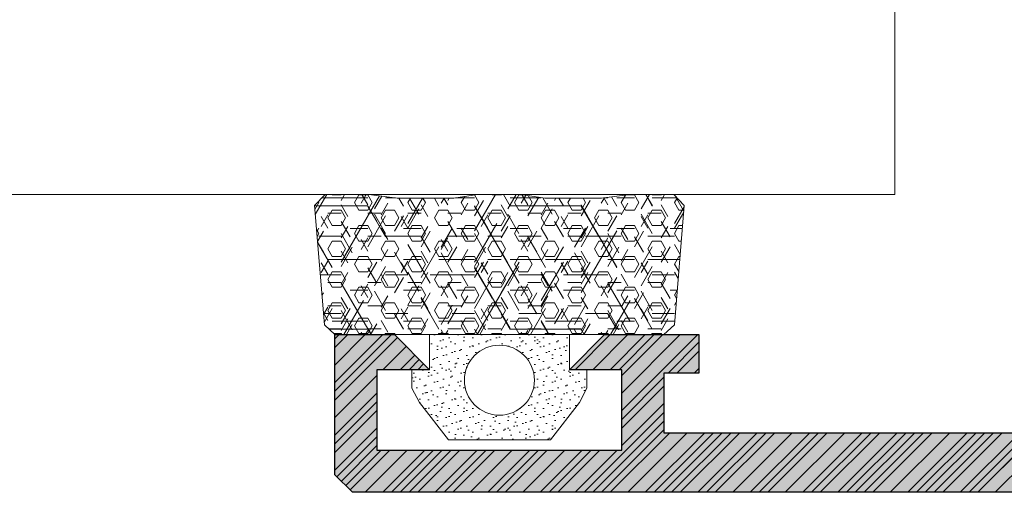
# Model space of a CAD drawing. Header units: inches. Extents: x 34737 to 291769, y 4926 to 74566.
# Tile 66 of 256: x 251553 to 251574, y 31089 to 31099. Entities that reach past the tile are written whole.
import ezdxf

# ---------------------------------------------------------------- set-up
doc = ezdxf.new("R2010")
doc.units = ezdxf.units.IN
doc.header["$LTSCALE"] = 300
for name, color, linetype, lineweight in [('_MB_kreskowanie_profile_0.09', 7, 'Continuous', 9), ('_MB_kreskowanie_profile_0.09 @ 1', 7, 'Continuous', 9), ('_MB_kreskowanie_profile_0.09 @ 1.5', 7, 'Continuous', 9), ('_MB_kreskowanie_profile_0.09 @ 10', 7, 'Continuous', 9), ('_MB_kreskowanie_profile_0.09 @ 100', 7, 'Continuous', 9), ('_MB_kreskowanie_profile_0.09 @ 2', 7, 'Continuous', 9), ('_MB_kreskowanie_profile_0.09 @ 2.5', 7, 'Continuous', 9), ('_MB_kreskowanie_profile_0.09 @ 20', 7, 'Continuous', 9), ('_MB_kreskowanie_profile_0.09 @ 25', 7, 'Continuous', 9), ('_MB_kreskowanie_profile_0.09 @ 4', 7, 'Continuous', 9), ('_MB_kreskowanie_profile_0.09 @ 5', 7, 'Continuous', 9), ('_MB_kreskowanie_profile_0.09 @ 50', 7, 'Continuous', 9), ('_MB_kreskowanie_profile_0.09 @ 8', 7, 'Continuous', 9), ('_MB_kreskowanie_uszczelki_0.09', 252, 'Continuous', 9), ('_MB_kreskowanie_uszczelki_0.09 @ 1', 252, 'Continuous', 9), ('_MB_kreskowanie_uszczelki_0.09 @ 1.5', 252, 'Continuous', 9), ('_MB_kreskowanie_uszczelki_0.09 @ 10', 252, 'Continuous', 9), ('_MB_kreskowanie_uszczelki_0.09 @ 100', 252, 'Continuous', 9), ('_MB_kreskowanie_uszczelki_0.09 @ 2', 252, 'Continuous', 9), ('_MB_kreskowanie_uszczelki_0.09 @ 2.5', 252, 'Continuous', 9), ('_MB_kreskowanie_uszczelki_0.09 @ 20', 252, 'Continuous', 9), ('_MB_kreskowanie_uszczelki_0.09 @ 25', 252, 'Continuous', 9), ('_MB_kreskowanie_uszczelki_0.09 @ 4', 252, 'Continuous', 9), ('_MB_kreskowanie_uszczelki_0.09 @ 5', 252, 'Continuous', 9), ('_MB_kreskowanie_uszczelki_0.09 @ 50', 252, 'Continuous', 9), ('_MB_kreskowanie_uszczelki_0.09 @ 8', 252, 'Continuous', 9), ('_MB_profile_0.25', 7, 'Continuous', 25), ('_MB_solid', 7, 'Continuous', 0), ('_MB_szklo_0.15', 142, 'Continuous', 15), ('_MB_uszczelki_0.15', 140, 'Continuous', 15)]:
    doc.layers.add(name, color=color, linetype=linetype, lineweight=lineweight)

# ---------------------------------------------------------------- blocks, each defined once
blk = doc.blocks.new('*U2315')
at = {"layer": '_MB_kreskowanie_profile_0.09 @ 1'}
h = blk.add_hatch(dxfattribs=at)
h.set_pattern_fill('JIS_WOOD', color=256, scale=0.5)
h.paths.add_polyline_path([(-1.982, 0), (-2.232, 0.433), (-1.207, 2.207), (-1.373, 2.884), (-3.525, 3.797), (-3.9, 3.493), (-3.9, -1.4), (-3.4, -1.799), (-3.4, -9.3), (-4.9, -9.3), (-4.9, -10.4), (-3.4, -10.4), (-3.4, -10.7), (-3.84, -11.1), (-3.9, -11.2), (-3.9, -11.3), (-3.84, -11.4), (-3.4, -11.8), (-3.4, -12.1), (-21.5, -12.1), (-21.5, -10.4), (-20.5, -10.4), (-20.5, -9.3), (-23.2, -9.3), (-24.2, -10.3), (-22.7, -10.3), (-22.7, -12.6), (-29.7, -12.6), (-29.7, -10.3), (-28.2, -10.3), (-29.2, -9.3), (-30.9, -9.3), (-30.9, -13.3), (-30.4, -13.8), (2.35, -13.8), (2.6, -13.55), (2.6, -13.029), (2.372, -12.78), (1.328, -12.689), (1.1, -12.44), (1.1, -9.1), (1.6, -8.6), (9.85, -8.6), (10.1, -8.35), (10.1, -7.829), (9.872, -7.58), (8.828, -7.489), (8.6, -7.24), (8.6, -4.499), (8.4, -4.299), (8.6, -4.099), (8.6, -1.703), (8.828, -1.454), (10.372, -1.319), (10.6, -1.07), (10.6, -0.549), (10.372, -0.3), (9.6, -0.004), (9.6, 3.493), (9.225, 3.797), (7.073, 2.884), (6.907, 2.207), (7.932, 0.433), (7.682, 0), (3.718, 0), (3.468, 0.433), (4.412, 2.066), (4.161, 2.5), (1.539, 2.5), (1.288, 2.066), (2.232, 0.433), (1.982, 0)])
h.paths.add_polyline_path([(7.2, -1.6), (7.2, -7.3), (1, -7.3), (-0.2, -8.5), (-0.2, -11.7), (-0.7, -12.2), (-1.8, -12.2), (-2.1, -11.9), (-2.1, -1.6)], flags=16)
at = {"layer": '_MB_kreskowanie_profile_0.09 @ 1.5'}
h = blk.add_hatch(dxfattribs=at)
h.set_pattern_fill('JIS_WOOD', color=256, scale=0.5)
h.set_pattern_definition([(45, (0, 0), (-0.375, 0.375), [])])
h.paths.add_polyline_path([(-1.982, 0), (-2.232, 0.433), (-1.207, 2.207), (-1.373, 2.884), (-3.525, 3.797), (-3.9, 3.493), (-3.9, -1.4), (-3.4, -1.799), (-3.4, -9.3), (-4.9, -9.3), (-4.9, -10.4), (-3.4, -10.4), (-3.4, -10.7), (-3.84, -11.1), (-3.9, -11.2), (-3.9, -11.3), (-3.84, -11.4), (-3.4, -11.8), (-3.4, -12.1), (-21.5, -12.1), (-21.5, -10.4), (-20.5, -10.4), (-20.5, -9.3), (-23.2, -9.3), (-24.2, -10.3), (-22.7, -10.3), (-22.7, -12.6), (-29.7, -12.6), (-29.7, -10.3), (-28.2, -10.3), (-29.2, -9.3), (-30.9, -9.3), (-30.9, -13.3), (-30.4, -13.8), (2.35, -13.8), (2.6, -13.55), (2.6, -13.029), (2.372, -12.78), (1.328, -12.689), (1.1, -12.44), (1.1, -9.1), (1.6, -8.6), (9.85, -8.6), (10.1, -8.35), (10.1, -7.829), (9.872, -7.58), (8.828, -7.489), (8.6, -7.24), (8.6, -4.499), (8.4, -4.299), (8.6, -4.099), (8.6, -1.703), (8.828, -1.454), (10.372, -1.319), (10.6, -1.07), (10.6, -0.549), (10.372, -0.3), (9.6, -0.004), (9.6, 3.493), (9.225, 3.797), (7.073, 2.884), (6.907, 2.207), (7.932, 0.433), (7.682, 0), (3.718, 0), (3.468, 0.433), (4.412, 2.066), (4.161, 2.5), (1.539, 2.5), (1.288, 2.066), (2.232, 0.433), (1.982, 0)])
h.paths.add_polyline_path([(7.2, -1.6), (7.2, -7.3), (1, -7.3), (-0.2, -8.5), (-0.2, -11.7), (-0.7, -12.2), (-1.8, -12.2), (-2.1, -11.9), (-2.1, -1.6)], flags=16)
at = {"layer": '_MB_kreskowanie_profile_0.09 @ 10'}
h = blk.add_hatch(dxfattribs=at)
h.set_pattern_fill('JIS_WOOD', color=256, scale=0.5)
h.set_pattern_definition([(45, (0, 0), (-2.5, 2.5), [])])
h.paths.add_polyline_path([(-1.982, 0), (-2.232, 0.433), (-1.207, 2.207), (-1.373, 2.884), (-3.525, 3.797), (-3.9, 3.493), (-3.9, -1.4), (-3.4, -1.799), (-3.4, -9.3), (-4.9, -9.3), (-4.9, -10.4), (-3.4, -10.4), (-3.4, -10.7), (-3.84, -11.1), (-3.9, -11.2), (-3.9, -11.3), (-3.84, -11.4), (-3.4, -11.8), (-3.4, -12.1), (-21.5, -12.1), (-21.5, -10.4), (-20.5, -10.4), (-20.5, -9.3), (-23.2, -9.3), (-24.2, -10.3), (-22.7, -10.3), (-22.7, -12.6), (-29.7, -12.6), (-29.7, -10.3), (-28.2, -10.3), (-29.2, -9.3), (-30.9, -9.3), (-30.9, -13.3), (-30.4, -13.8), (2.35, -13.8), (2.6, -13.55), (2.6, -13.029), (2.372, -12.78), (1.328, -12.689), (1.1, -12.44), (1.1, -9.1), (1.6, -8.6), (9.85, -8.6), (10.1, -8.35), (10.1, -7.829), (9.872, -7.58), (8.828, -7.489), (8.6, -7.24), (8.6, -4.499), (8.4, -4.299), (8.6, -4.099), (8.6, -1.703), (8.828, -1.454), (10.372, -1.319), (10.6, -1.07), (10.6, -0.549), (10.372, -0.3), (9.6, -0.004), (9.6, 3.493), (9.225, 3.797), (7.073, 2.884), (6.907, 2.207), (7.932, 0.433), (7.682, 0), (3.718, 0), (3.468, 0.433), (4.412, 2.066), (4.161, 2.5), (1.539, 2.5), (1.288, 2.066), (2.232, 0.433), (1.982, 0)])
h.paths.add_polyline_path([(7.2, -1.6), (7.2, -7.3), (1, -7.3), (-0.2, -8.5), (-0.2, -11.7), (-0.7, -12.2), (-1.8, -12.2), (-2.1, -11.9), (-2.1, -1.6)], flags=16)
at = {"layer": '_MB_kreskowanie_profile_0.09 @ 100'}
h = blk.add_hatch(dxfattribs=at)
h.set_pattern_fill('JIS_WOOD', color=256, scale=0.5)
h.set_pattern_definition([(45, (0, 0), (-25, 25), [])])
h.paths.add_polyline_path([(-1.982, 0), (-2.232, 0.433), (-1.207, 2.207), (-1.373, 2.884), (-3.525, 3.797), (-3.9, 3.493), (-3.9, -1.4), (-3.4, -1.799), (-3.4, -9.3), (-4.9, -9.3), (-4.9, -10.4), (-3.4, -10.4), (-3.4, -10.7), (-3.84, -11.1), (-3.9, -11.2), (-3.9, -11.3), (-3.84, -11.4), (-3.4, -11.8), (-3.4, -12.1), (-21.5, -12.1), (-21.5, -10.4), (-20.5, -10.4), (-20.5, -9.3), (-23.2, -9.3), (-24.2, -10.3), (-22.7, -10.3), (-22.7, -12.6), (-29.7, -12.6), (-29.7, -10.3), (-28.2, -10.3), (-29.2, -9.3), (-30.9, -9.3), (-30.9, -13.3), (-30.4, -13.8), (2.35, -13.8), (2.6, -13.55), (2.6, -13.029), (2.372, -12.78), (1.328, -12.689), (1.1, -12.44), (1.1, -9.1), (1.6, -8.6), (9.85, -8.6), (10.1, -8.35), (10.1, -7.829), (9.872, -7.58), (8.828, -7.489), (8.6, -7.24), (8.6, -4.499), (8.4, -4.299), (8.6, -4.099), (8.6, -1.703), (8.828, -1.454), (10.372, -1.319), (10.6, -1.07), (10.6, -0.549), (10.372, -0.3), (9.6, -0.004), (9.6, 3.493), (9.225, 3.797), (7.073, 2.884), (6.907, 2.207), (7.932, 0.433), (7.682, 0), (3.718, 0), (3.468, 0.433), (4.412, 2.066), (4.161, 2.5), (1.539, 2.5), (1.288, 2.066), (2.232, 0.433), (1.982, 0)])
h.paths.add_polyline_path([(7.2, -1.6), (7.2, -7.3), (1, -7.3), (-0.2, -8.5), (-0.2, -11.7), (-0.7, -12.2), (-1.8, -12.2), (-2.1, -11.9), (-2.1, -1.6)], flags=16)
at = {"layer": '_MB_kreskowanie_profile_0.09 @ 2'}
h = blk.add_hatch(dxfattribs=at)
h.set_pattern_fill('JIS_WOOD', color=256, scale=0.5)
h.set_pattern_definition([(45, (0, 0), (-0.5, 0.5), [])])
h.paths.add_polyline_path([(-1.982, 0), (-2.232, 0.433), (-1.207, 2.207), (-1.373, 2.884), (-3.525, 3.797), (-3.9, 3.493), (-3.9, -1.4), (-3.4, -1.799), (-3.4, -9.3), (-4.9, -9.3), (-4.9, -10.4), (-3.4, -10.4), (-3.4, -10.7), (-3.84, -11.1), (-3.9, -11.2), (-3.9, -11.3), (-3.84, -11.4), (-3.4, -11.8), (-3.4, -12.1), (-21.5, -12.1), (-21.5, -10.4), (-20.5, -10.4), (-20.5, -9.3), (-23.2, -9.3), (-24.2, -10.3), (-22.7, -10.3), (-22.7, -12.6), (-29.7, -12.6), (-29.7, -10.3), (-28.2, -10.3), (-29.2, -9.3), (-30.9, -9.3), (-30.9, -13.3), (-30.4, -13.8), (2.35, -13.8), (2.6, -13.55), (2.6, -13.029), (2.372, -12.78), (1.328, -12.689), (1.1, -12.44), (1.1, -9.1), (1.6, -8.6), (9.85, -8.6), (10.1, -8.35), (10.1, -7.829), (9.872, -7.58), (8.828, -7.489), (8.6, -7.24), (8.6, -4.499), (8.4, -4.299), (8.6, -4.099), (8.6, -1.703), (8.828, -1.454), (10.372, -1.319), (10.6, -1.07), (10.6, -0.549), (10.372, -0.3), (9.6, -0.004), (9.6, 3.493), (9.225, 3.797), (7.073, 2.884), (6.907, 2.207), (7.932, 0.433), (7.682, 0), (3.718, 0), (3.468, 0.433), (4.412, 2.066), (4.161, 2.5), (1.539, 2.5), (1.288, 2.066), (2.232, 0.433), (1.982, 0)])
h.paths.add_polyline_path([(7.2, -1.6), (7.2, -7.3), (1, -7.3), (-0.2, -8.5), (-0.2, -11.7), (-0.7, -12.2), (-1.8, -12.2), (-2.1, -11.9), (-2.1, -1.6)], flags=16)
at = {"layer": '_MB_kreskowanie_profile_0.09 @ 2.5'}
h = blk.add_hatch(dxfattribs=at)
h.set_pattern_fill('JIS_WOOD', color=256, scale=0.5)
h.set_pattern_definition([(45, (0, 0), (-0.625, 0.625), [])])
h.paths.add_polyline_path([(-1.982, 0), (-2.232, 0.433), (-1.207, 2.207), (-1.373, 2.884), (-3.525, 3.797), (-3.9, 3.493), (-3.9, -1.4), (-3.4, -1.799), (-3.4, -9.3), (-4.9, -9.3), (-4.9, -10.4), (-3.4, -10.4), (-3.4, -10.7), (-3.84, -11.1), (-3.9, -11.2), (-3.9, -11.3), (-3.84, -11.4), (-3.4, -11.8), (-3.4, -12.1), (-21.5, -12.1), (-21.5, -10.4), (-20.5, -10.4), (-20.5, -9.3), (-23.2, -9.3), (-24.2, -10.3), (-22.7, -10.3), (-22.7, -12.6), (-29.7, -12.6), (-29.7, -10.3), (-28.2, -10.3), (-29.2, -9.3), (-30.9, -9.3), (-30.9, -13.3), (-30.4, -13.8), (2.35, -13.8), (2.6, -13.55), (2.6, -13.029), (2.372, -12.78), (1.328, -12.689), (1.1, -12.44), (1.1, -9.1), (1.6, -8.6), (9.85, -8.6), (10.1, -8.35), (10.1, -7.829), (9.872, -7.58), (8.828, -7.489), (8.6, -7.24), (8.6, -4.499), (8.4, -4.299), (8.6, -4.099), (8.6, -1.703), (8.828, -1.454), (10.372, -1.319), (10.6, -1.07), (10.6, -0.549), (10.372, -0.3), (9.6, -0.004), (9.6, 3.493), (9.225, 3.797), (7.073, 2.884), (6.907, 2.207), (7.932, 0.433), (7.682, 0), (3.718, 0), (3.468, 0.433), (4.412, 2.066), (4.161, 2.5), (1.539, 2.5), (1.288, 2.066), (2.232, 0.433), (1.982, 0)])
h.paths.add_polyline_path([(7.2, -1.6), (7.2, -7.3), (1, -7.3), (-0.2, -8.5), (-0.2, -11.7), (-0.7, -12.2), (-1.8, -12.2), (-2.1, -11.9), (-2.1, -1.6)], flags=16)
at = {"layer": '_MB_kreskowanie_profile_0.09 @ 20'}
h = blk.add_hatch(dxfattribs=at)
h.set_pattern_fill('JIS_WOOD', color=256, scale=0.5)
h.set_pattern_definition([(45, (0, 0), (-5, 5), [])])
h.paths.add_polyline_path([(-1.982, 0), (-2.232, 0.433), (-1.207, 2.207), (-1.373, 2.884), (-3.525, 3.797), (-3.9, 3.493), (-3.9, -1.4), (-3.4, -1.799), (-3.4, -9.3), (-4.9, -9.3), (-4.9, -10.4), (-3.4, -10.4), (-3.4, -10.7), (-3.84, -11.1), (-3.9, -11.2), (-3.9, -11.3), (-3.84, -11.4), (-3.4, -11.8), (-3.4, -12.1), (-21.5, -12.1), (-21.5, -10.4), (-20.5, -10.4), (-20.5, -9.3), (-23.2, -9.3), (-24.2, -10.3), (-22.7, -10.3), (-22.7, -12.6), (-29.7, -12.6), (-29.7, -10.3), (-28.2, -10.3), (-29.2, -9.3), (-30.9, -9.3), (-30.9, -13.3), (-30.4, -13.8), (2.35, -13.8), (2.6, -13.55), (2.6, -13.029), (2.372, -12.78), (1.328, -12.689), (1.1, -12.44), (1.1, -9.1), (1.6, -8.6), (9.85, -8.6), (10.1, -8.35), (10.1, -7.829), (9.872, -7.58), (8.828, -7.489), (8.6, -7.24), (8.6, -4.499), (8.4, -4.299), (8.6, -4.099), (8.6, -1.703), (8.828, -1.454), (10.372, -1.319), (10.6, -1.07), (10.6, -0.549), (10.372, -0.3), (9.6, -0.004), (9.6, 3.493), (9.225, 3.797), (7.073, 2.884), (6.907, 2.207), (7.932, 0.433), (7.682, 0), (3.718, 0), (3.468, 0.433), (4.412, 2.066), (4.161, 2.5), (1.539, 2.5), (1.288, 2.066), (2.232, 0.433), (1.982, 0)])
h.paths.add_polyline_path([(7.2, -1.6), (7.2, -7.3), (1, -7.3), (-0.2, -8.5), (-0.2, -11.7), (-0.7, -12.2), (-1.8, -12.2), (-2.1, -11.9), (-2.1, -1.6)], flags=16)
at = {"layer": '_MB_kreskowanie_profile_0.09 @ 25'}
h = blk.add_hatch(dxfattribs=at)
h.set_pattern_fill('JIS_WOOD', color=256, scale=0.5)
h.set_pattern_definition([(45, (0, 0), (-6.25, 6.25), [])])
h.paths.add_polyline_path([(-1.982, 0), (-2.232, 0.433), (-1.207, 2.207), (-1.373, 2.884), (-3.525, 3.797), (-3.9, 3.493), (-3.9, -1.4), (-3.4, -1.799), (-3.4, -9.3), (-4.9, -9.3), (-4.9, -10.4), (-3.4, -10.4), (-3.4, -10.7), (-3.84, -11.1), (-3.9, -11.2), (-3.9, -11.3), (-3.84, -11.4), (-3.4, -11.8), (-3.4, -12.1), (-21.5, -12.1), (-21.5, -10.4), (-20.5, -10.4), (-20.5, -9.3), (-23.2, -9.3), (-24.2, -10.3), (-22.7, -10.3), (-22.7, -12.6), (-29.7, -12.6), (-29.7, -10.3), (-28.2, -10.3), (-29.2, -9.3), (-30.9, -9.3), (-30.9, -13.3), (-30.4, -13.8), (2.35, -13.8), (2.6, -13.55), (2.6, -13.029), (2.372, -12.78), (1.328, -12.689), (1.1, -12.44), (1.1, -9.1), (1.6, -8.6), (9.85, -8.6), (10.1, -8.35), (10.1, -7.829), (9.872, -7.58), (8.828, -7.489), (8.6, -7.24), (8.6, -4.499), (8.4, -4.299), (8.6, -4.099), (8.6, -1.703), (8.828, -1.454), (10.372, -1.319), (10.6, -1.07), (10.6, -0.549), (10.372, -0.3), (9.6, -0.004), (9.6, 3.493), (9.225, 3.797), (7.073, 2.884), (6.907, 2.207), (7.932, 0.433), (7.682, 0), (3.718, 0), (3.468, 0.433), (4.412, 2.066), (4.161, 2.5), (1.539, 2.5), (1.288, 2.066), (2.232, 0.433), (1.982, 0)])
h.paths.add_polyline_path([(7.2, -1.6), (7.2, -7.3), (1, -7.3), (-0.2, -8.5), (-0.2, -11.7), (-0.7, -12.2), (-1.8, -12.2), (-2.1, -11.9), (-2.1, -1.6)], flags=16)
at = {"layer": '_MB_kreskowanie_profile_0.09 @ 4'}
h = blk.add_hatch(dxfattribs=at)
h.set_pattern_fill('JIS_WOOD', color=256, scale=0.5)
h.set_pattern_definition([(45, (0, 0), (-1, 1), [])])
h.paths.add_polyline_path([(-1.982, 0), (-2.232, 0.433), (-1.207, 2.207), (-1.373, 2.884), (-3.525, 3.797), (-3.9, 3.493), (-3.9, -1.4), (-3.4, -1.799), (-3.4, -9.3), (-4.9, -9.3), (-4.9, -10.4), (-3.4, -10.4), (-3.4, -10.7), (-3.84, -11.1), (-3.9, -11.2), (-3.9, -11.3), (-3.84, -11.4), (-3.4, -11.8), (-3.4, -12.1), (-21.5, -12.1), (-21.5, -10.4), (-20.5, -10.4), (-20.5, -9.3), (-23.2, -9.3), (-24.2, -10.3), (-22.7, -10.3), (-22.7, -12.6), (-29.7, -12.6), (-29.7, -10.3), (-28.2, -10.3), (-29.2, -9.3), (-30.9, -9.3), (-30.9, -13.3), (-30.4, -13.8), (2.35, -13.8), (2.6, -13.55), (2.6, -13.029), (2.372, -12.78), (1.328, -12.689), (1.1, -12.44), (1.1, -9.1), (1.6, -8.6), (9.85, -8.6), (10.1, -8.35), (10.1, -7.829), (9.872, -7.58), (8.828, -7.489), (8.6, -7.24), (8.6, -4.499), (8.4, -4.299), (8.6, -4.099), (8.6, -1.703), (8.828, -1.454), (10.372, -1.319), (10.6, -1.07), (10.6, -0.549), (10.372, -0.3), (9.6, -0.004), (9.6, 3.493), (9.225, 3.797), (7.073, 2.884), (6.907, 2.207), (7.932, 0.433), (7.682, 0), (3.718, 0), (3.468, 0.433), (4.412, 2.066), (4.161, 2.5), (1.539, 2.5), (1.288, 2.066), (2.232, 0.433), (1.982, 0)])
h.paths.add_polyline_path([(7.2, -1.6), (7.2, -7.3), (1, -7.3), (-0.2, -8.5), (-0.2, -11.7), (-0.7, -12.2), (-1.8, -12.2), (-2.1, -11.9), (-2.1, -1.6)], flags=16)
at = {"layer": '_MB_kreskowanie_profile_0.09 @ 5'}
h = blk.add_hatch(dxfattribs=at)
h.set_pattern_fill('JIS_WOOD', color=256, scale=0.5)
h.set_pattern_definition([(45, (0, 0), (-1.25, 1.25), [])])
h.paths.add_polyline_path([(-1.982, 0), (-2.232, 0.433), (-1.207, 2.207), (-1.373, 2.884), (-3.525, 3.797), (-3.9, 3.493), (-3.9, -1.4), (-3.4, -1.799), (-3.4, -9.3), (-4.9, -9.3), (-4.9, -10.4), (-3.4, -10.4), (-3.4, -10.7), (-3.84, -11.1), (-3.9, -11.2), (-3.9, -11.3), (-3.84, -11.4), (-3.4, -11.8), (-3.4, -12.1), (-21.5, -12.1), (-21.5, -10.4), (-20.5, -10.4), (-20.5, -9.3), (-23.2, -9.3), (-24.2, -10.3), (-22.7, -10.3), (-22.7, -12.6), (-29.7, -12.6), (-29.7, -10.3), (-28.2, -10.3), (-29.2, -9.3), (-30.9, -9.3), (-30.9, -13.3), (-30.4, -13.8), (2.35, -13.8), (2.6, -13.55), (2.6, -13.029), (2.372, -12.78), (1.328, -12.689), (1.1, -12.44), (1.1, -9.1), (1.6, -8.6), (9.85, -8.6), (10.1, -8.35), (10.1, -7.829), (9.872, -7.58), (8.828, -7.489), (8.6, -7.24), (8.6, -4.499), (8.4, -4.299), (8.6, -4.099), (8.6, -1.703), (8.828, -1.454), (10.372, -1.319), (10.6, -1.07), (10.6, -0.549), (10.372, -0.3), (9.6, -0.004), (9.6, 3.493), (9.225, 3.797), (7.073, 2.884), (6.907, 2.207), (7.932, 0.433), (7.682, 0), (3.718, 0), (3.468, 0.433), (4.412, 2.066), (4.161, 2.5), (1.539, 2.5), (1.288, 2.066), (2.232, 0.433), (1.982, 0)])
h.paths.add_polyline_path([(7.2, -1.6), (7.2, -7.3), (1, -7.3), (-0.2, -8.5), (-0.2, -11.7), (-0.7, -12.2), (-1.8, -12.2), (-2.1, -11.9), (-2.1, -1.6)], flags=16)
at = {"layer": '_MB_kreskowanie_profile_0.09 @ 50'}
h = blk.add_hatch(dxfattribs=at)
h.set_pattern_fill('JIS_WOOD', color=256, scale=0.5)
h.set_pattern_definition([(45, (0, 0), (-12.5, 12.5), [])])
h.paths.add_polyline_path([(-1.982, 0), (-2.232, 0.433), (-1.207, 2.207), (-1.373, 2.884), (-3.525, 3.797), (-3.9, 3.493), (-3.9, -1.4), (-3.4, -1.799), (-3.4, -9.3), (-4.9, -9.3), (-4.9, -10.4), (-3.4, -10.4), (-3.4, -10.7), (-3.84, -11.1), (-3.9, -11.2), (-3.9, -11.3), (-3.84, -11.4), (-3.4, -11.8), (-3.4, -12.1), (-21.5, -12.1), (-21.5, -10.4), (-20.5, -10.4), (-20.5, -9.3), (-23.2, -9.3), (-24.2, -10.3), (-22.7, -10.3), (-22.7, -12.6), (-29.7, -12.6), (-29.7, -10.3), (-28.2, -10.3), (-29.2, -9.3), (-30.9, -9.3), (-30.9, -13.3), (-30.4, -13.8), (2.35, -13.8), (2.6, -13.55), (2.6, -13.029), (2.372, -12.78), (1.328, -12.689), (1.1, -12.44), (1.1, -9.1), (1.6, -8.6), (9.85, -8.6), (10.1, -8.35), (10.1, -7.829), (9.872, -7.58), (8.828, -7.489), (8.6, -7.24), (8.6, -4.499), (8.4, -4.299), (8.6, -4.099), (8.6, -1.703), (8.828, -1.454), (10.372, -1.319), (10.6, -1.07), (10.6, -0.549), (10.372, -0.3), (9.6, -0.004), (9.6, 3.493), (9.225, 3.797), (7.073, 2.884), (6.907, 2.207), (7.932, 0.433), (7.682, 0), (3.718, 0), (3.468, 0.433), (4.412, 2.066), (4.161, 2.5), (1.539, 2.5), (1.288, 2.066), (2.232, 0.433), (1.982, 0)])
h.paths.add_polyline_path([(7.2, -1.6), (7.2, -7.3), (1, -7.3), (-0.2, -8.5), (-0.2, -11.7), (-0.7, -12.2), (-1.8, -12.2), (-2.1, -11.9), (-2.1, -1.6)], flags=16)
at = {"layer": '_MB_kreskowanie_profile_0.09 @ 8'}
h = blk.add_hatch(dxfattribs=at)
h.set_pattern_fill('JIS_WOOD', color=256, scale=0.5)
h.set_pattern_definition([(45, (0, 0), (-2, 2), [])])
h.paths.add_polyline_path([(-1.982, 0), (-2.232, 0.433), (-1.207, 2.207), (-1.373, 2.884), (-3.525, 3.797), (-3.9, 3.493), (-3.9, -1.4), (-3.4, -1.799), (-3.4, -9.3), (-4.9, -9.3), (-4.9, -10.4), (-3.4, -10.4), (-3.4, -10.7), (-3.84, -11.1), (-3.9, -11.2), (-3.9, -11.3), (-3.84, -11.4), (-3.4, -11.8), (-3.4, -12.1), (-21.5, -12.1), (-21.5, -10.4), (-20.5, -10.4), (-20.5, -9.3), (-23.2, -9.3), (-24.2, -10.3), (-22.7, -10.3), (-22.7, -12.6), (-29.7, -12.6), (-29.7, -10.3), (-28.2, -10.3), (-29.2, -9.3), (-30.9, -9.3), (-30.9, -13.3), (-30.4, -13.8), (2.35, -13.8), (2.6, -13.55), (2.6, -13.029), (2.372, -12.78), (1.328, -12.689), (1.1, -12.44), (1.1, -9.1), (1.6, -8.6), (9.85, -8.6), (10.1, -8.35), (10.1, -7.829), (9.872, -7.58), (8.828, -7.489), (8.6, -7.24), (8.6, -4.499), (8.4, -4.299), (8.6, -4.099), (8.6, -1.703), (8.828, -1.454), (10.372, -1.319), (10.6, -1.07), (10.6, -0.549), (10.372, -0.3), (9.6, -0.004), (9.6, 3.493), (9.225, 3.797), (7.073, 2.884), (6.907, 2.207), (7.932, 0.433), (7.682, 0), (3.718, 0), (3.468, 0.433), (4.412, 2.066), (4.161, 2.5), (1.539, 2.5), (1.288, 2.066), (2.232, 0.433), (1.982, 0)])
h.paths.add_polyline_path([(7.2, -1.6), (7.2, -7.3), (1, -7.3), (-0.2, -8.5), (-0.2, -11.7), (-0.7, -12.2), (-1.8, -12.2), (-2.1, -11.9), (-2.1, -1.6)], flags=16)
blk = doc.blocks.new('-K431610X')
at = {"layer": '_MB_solid'}
h = blk.add_hatch(color=256, dxfattribs=at)
h.dxf.hatch_style = 1
h.paths.add_polyline_path([(-3.9, -1.4), (-3.4, -1.799), (-3.4, -9.3), (-4.9, -9.3), (-4.9, -10.4), (-3.4, -10.4), (-3.4, -10.7), (-3.84, -11.1), (-3.9, -11.2), (-3.9, -11.3), (-3.84, -11.4), (-3.4, -11.8), (-3.4, -12.1), (-21.5, -12.1), (-21.5, -10.4), (-20.5, -10.4), (-20.5, -9.3), (-23.2, -9.3), (-24.2, -10.3), (-22.7, -10.3), (-22.7, -12.6), (-29.7, -12.6), (-29.7, -10.3), (-28.2, -10.3), (-29.2, -9.3), (-30.9, -9.3), (-30.9, -13.3), (-30.4, -13.8), (2.35, -13.8), (2.6, -13.55), (2.6, -13.029), (2.372, -12.78), (1.328, -12.689), (1.1, -12.44), (1.1, -9.1), (1.6, -8.6), (9.85, -8.6), (10.1, -8.35), (10.1, -7.829), (9.872, -7.58), (8.828, -7.489), (8.6, -7.24), (8.6, -4.499), (8.4, -4.299), (8.6, -4.099), (8.6, -1.703), (8.828, -1.454), (10.372, -1.319), (10.6, -1.07), (10.6, -0.549), (10.372, -0.3), (9.6, -0.004), (9.6, 3.493), (9.225, 3.797), (7.073, 2.884), (6.907, 2.207), (7.932, 0.433), (7.682, 0), (3.718, 0), (3.468, 0.433), (4.412, 2.066), (4.161, 2.5), (1.539, 2.5), (1.288, 2.066), (2.232, 0.433), (1.982, 0), (-1.982, 0), (-2.232, 0.433), (-1.207, 2.207), (-1.373, 2.884), (-3.525, 3.797), (-3.9, 3.493)])
h.paths.add_polyline_path([(-2.1, -1.6), (7.2, -1.6), (7.2, -7.3), (1, -7.3), (-0.2, -8.5), (-0.2, -11.7), (-0.7, -12.2), (-1.8, -12.2), (-2.1, -11.9)], flags=16)
at = {"layer": '_MB_profile_0.25'}
blk.add_lwpolyline([(2.35, -13.8), (-30.4, -13.8), (-30.9, -13.3), (-30.9, -9.3), (-29.2, -9.3), (-28.2, -10.3), (-29.7, -10.3), (-29.7, -12.6), (-22.7, -12.6), (-22.7, -10.3), (-24.2, -10.3), (-23.2, -9.3), (-20.5, -9.3), (-20.5, -10.4), (-21.5, -10.4), (-21.5, -12.1), (-3.4, -12.1)], dxfattribs=at)
at = {"layer": '_MB_kreskowanie_profile_0.09', "color": 4, "linetype": 'Continuous'}
blk.add_blockref('*U2315', (0, 0), dxfattribs=at)
blk = doc.blocks.new('-K528701X')
at = {"color": 1, "rotation": 270}
blk.add_blockref('-K431610X', (-63.2, 32.6), dxfattribs=at)
blk = doc.blocks.new('*U2286')
at = {"layer": '_MB_kreskowanie_uszczelki_0.09 @ 1'}
h = blk.add_hatch(dxfattribs=at)
h.set_pattern_fill('DOTS', color=256, scale=0.15, angle=315, style=0)
h.paths.add_polyline_path([(-2.041, 2), (-4.959, 2), (-5.786, 0.939), (-6, 0.53), (-6, 0), (-5.5, 0), (-5.5, -1), (-1.5, -1), (-1.5, 0), (-1, 0), (-1, 0.529), (-1.213, 0.939)])
h.paths.add_polyline_path([(-2.5, 0.3, -1), (-4.5, 0.3, -1)], flags=16)
at = {"layer": '_MB_kreskowanie_uszczelki_0.09 @ 1.5'}
h = blk.add_hatch(dxfattribs=at)
h.set_pattern_fill('DOTS', color=256, scale=0.15, angle=315, style=0)
h.set_pattern_definition([(315, (0, 0), (0.378855, 0.126285), [0, -0.357187])])
h.paths.add_polyline_path([(-2.041, 2), (-4.959, 2), (-5.786, 0.939), (-6, 0.53), (-6, 0), (-5.5, 0), (-5.5, -1), (-1.5, -1), (-1.5, 0), (-1, 0), (-1, 0.529), (-1.213, 0.939)])
h.paths.add_polyline_path([(-2.5, 0.3, -1), (-4.5, 0.3, -1)], flags=16)
at = {"layer": '_MB_kreskowanie_uszczelki_0.09 @ 10'}
h = blk.add_hatch(dxfattribs=at)
h.set_pattern_fill('DOTS', color=256, scale=0.15, angle=315, style=0)
h.set_pattern_definition([(315, (0, 0), (2.5257, 0.8419), [0, -2.38125])])
h.paths.add_polyline_path([(-2.041, 2), (-4.959, 2), (-5.786, 0.939), (-6, 0.53), (-6, 0), (-5.5, 0), (-5.5, -1), (-1.5, -1), (-1.5, 0), (-1, 0), (-1, 0.529), (-1.213, 0.939)])
h.paths.add_polyline_path([(-2.5, 0.3, -1), (-4.5, 0.3, -1)], flags=16)
at = {"layer": '_MB_kreskowanie_uszczelki_0.09 @ 100'}
h = blk.add_hatch(dxfattribs=at)
h.set_pattern_fill('DOTS', color=256, scale=0.15, angle=315, style=0)
h.set_pattern_definition([(315, (0, 0), (25.257, 8.42), [0, -23.812])])
h.paths.add_polyline_path([(-2.041, 2), (-4.959, 2), (-5.786, 0.939), (-6, 0.53), (-6, 0), (-5.5, 0), (-5.5, -1), (-1.5, -1), (-1.5, 0), (-1, 0), (-1, 0.529), (-1.213, 0.939)])
h.paths.add_polyline_path([(-2.5, 0.3, -1), (-4.5, 0.3, -1)], flags=16)
at = {"layer": '_MB_kreskowanie_uszczelki_0.09 @ 2'}
h = blk.add_hatch(dxfattribs=at)
h.set_pattern_fill('DOTS', color=256, scale=0.15, angle=315, style=0)
h.set_pattern_definition([(315, (0, 0), (0.50514, 0.16838), [0, -0.47625])])
h.paths.add_polyline_path([(-2.041, 2), (-4.959, 2), (-5.786, 0.939), (-6, 0.53), (-6, 0), (-5.5, 0), (-5.5, -1), (-1.5, -1), (-1.5, 0), (-1, 0), (-1, 0.529), (-1.213, 0.939)])
h.paths.add_polyline_path([(-2.5, 0.3, -1), (-4.5, 0.3, -1)], flags=16)
at = {"layer": '_MB_kreskowanie_uszczelki_0.09 @ 2.5'}
h = blk.add_hatch(dxfattribs=at)
h.set_pattern_fill('DOTS', color=256, scale=0.15, angle=315, style=0)
h.set_pattern_definition([(315, (0, 0), (0.631424, 0.210475), [0, -0.59531])])
h.paths.add_polyline_path([(-2.041, 2), (-4.959, 2), (-5.786, 0.939), (-6, 0.53), (-6, 0), (-5.5, 0), (-5.5, -1), (-1.5, -1), (-1.5, 0), (-1, 0), (-1, 0.529), (-1.213, 0.939)])
h.paths.add_polyline_path([(-2.5, 0.3, -1), (-4.5, 0.3, -1)], flags=16)
at = {"layer": '_MB_kreskowanie_uszczelki_0.09 @ 20'}
h = blk.add_hatch(dxfattribs=at)
h.set_pattern_fill('DOTS', color=256, scale=0.15, angle=315, style=0)
h.set_pattern_definition([(315, (0, 0), (5.0514, 1.6838), [0, -4.7625])])
h.paths.add_polyline_path([(-2.041, 2), (-4.959, 2), (-5.786, 0.939), (-6, 0.53), (-6, 0), (-5.5, 0), (-5.5, -1), (-1.5, -1), (-1.5, 0), (-1, 0), (-1, 0.529), (-1.213, 0.939)])
h.paths.add_polyline_path([(-2.5, 0.3, -1), (-4.5, 0.3, -1)], flags=16)
at = {"layer": '_MB_kreskowanie_uszczelki_0.09 @ 25'}
h = blk.add_hatch(dxfattribs=at)
h.set_pattern_fill('DOTS', color=256, scale=0.15, angle=315, style=0)
h.set_pattern_definition([(315, (0, 0), (6.314, 2.105), [0, -5.953])])
h.paths.add_polyline_path([(-2.041, 2), (-4.959, 2), (-5.786, 0.939), (-6, 0.53), (-6, 0), (-5.5, 0), (-5.5, -1), (-1.5, -1), (-1.5, 0), (-1, 0), (-1, 0.529), (-1.213, 0.939)])
h.paths.add_polyline_path([(-2.5, 0.3, -1), (-4.5, 0.3, -1)], flags=16)
at = {"layer": '_MB_kreskowanie_uszczelki_0.09 @ 4'}
h = blk.add_hatch(dxfattribs=at)
h.set_pattern_fill('DOTS', color=256, scale=0.15, angle=315, style=0)
h.set_pattern_definition([(315, (0, 0), (1.01028, 0.33676), [0, -0.9525])])
h.paths.add_polyline_path([(-2.041, 2), (-4.959, 2), (-5.786, 0.939), (-6, 0.53), (-6, 0), (-5.5, 0), (-5.5, -1), (-1.5, -1), (-1.5, 0), (-1, 0), (-1, 0.529), (-1.213, 0.939)])
h.paths.add_polyline_path([(-2.5, 0.3, -1), (-4.5, 0.3, -1)], flags=16)
at = {"layer": '_MB_kreskowanie_uszczelki_0.09 @ 5'}
h = blk.add_hatch(dxfattribs=at)
h.set_pattern_fill('DOTS', color=256, scale=0.15, angle=315, style=0)
h.set_pattern_definition([(315, (0, 0), (1.26285, 0.42095), [0, -1.19063])])
h.paths.add_polyline_path([(-2.041, 2), (-4.959, 2), (-5.786, 0.939), (-6, 0.53), (-6, 0), (-5.5, 0), (-5.5, -1), (-1.5, -1), (-1.5, 0), (-1, 0), (-1, 0.529), (-1.213, 0.939)])
h.paths.add_polyline_path([(-2.5, 0.3, -1), (-4.5, 0.3, -1)], flags=16)
at = {"layer": '_MB_kreskowanie_uszczelki_0.09 @ 50'}
h = blk.add_hatch(dxfattribs=at)
h.set_pattern_fill('DOTS', color=256, scale=0.15, angle=315, style=0)
h.set_pattern_definition([(315, (0, 0), (12.628, 4.21), [0, -11.906])])
h.paths.add_polyline_path([(-2.041, 2), (-4.959, 2), (-5.786, 0.939), (-6, 0.53), (-6, 0), (-5.5, 0), (-5.5, -1), (-1.5, -1), (-1.5, 0), (-1, 0), (-1, 0.529), (-1.213, 0.939)])
h.paths.add_polyline_path([(-2.5, 0.3, -1), (-4.5, 0.3, -1)], flags=16)
at = {"layer": '_MB_kreskowanie_uszczelki_0.09 @ 8'}
h = blk.add_hatch(dxfattribs=at)
h.set_pattern_fill('DOTS', color=256, scale=0.15, angle=315, style=0)
h.set_pattern_definition([(315, (0, 0), (2.02056, 0.6735), [0, -1.905])])
h.paths.add_polyline_path([(-2.041, 2), (-4.959, 2), (-5.786, 0.939), (-6, 0.53), (-6, 0), (-5.5, 0), (-5.5, -1), (-1.5, -1), (-1.5, 0), (-1, 0), (-1, 0.529), (-1.213, 0.939)])
h.paths.add_polyline_path([(-2.5, 0.3, -1), (-4.5, 0.3, -1)], flags=16)
blk = doc.blocks.new('*U2287')
at = {"layer": '_MB_kreskowanie_uszczelki_0.09 @ 1'}
h = blk.add_hatch(dxfattribs=at)
h.set_pattern_fill('HEX', color=256, scale=0.08)
h.paths.add_polyline_path([(-8.2, -1), (-8.5, -1.283), (-8.782, -4.683), (-8.482, -5), (-7.23, -5), (-6.421, -4.9), (-4.801, -4.9), (-4.126, -5), (-2.874, -5), (-2.199, -4.9), (-0.579, -4.9), (0.23, -5), (1.482, -5), (1.782, -4.683), (1.5, -1.283), (1.2, -1)])
at = {"layer": '_MB_kreskowanie_uszczelki_0.09 @ 1.5'}
h = blk.add_hatch(dxfattribs=at)
h.set_pattern_fill('HEX', color=256, scale=0.08)
h.set_pattern_definition([(0, (0, 0), (0, 0.65991), [0.381, -0.762]), (120, (0, 0), (-0.5715, -0.329956), [0.381, -0.762]), (60, (0.381, 0), (-0.5715, 0.329956), [0.381, -0.762])])
h.paths.add_polyline_path([(-8.2, -1), (-8.5, -1.283), (-8.782, -4.683), (-8.482, -5), (-7.23, -5), (-6.421, -4.9), (-4.801, -4.9), (-4.126, -5), (-2.874, -5), (-2.199, -4.9), (-0.579, -4.9), (0.23, -5), (1.482, -5), (1.782, -4.683), (1.5, -1.283), (1.2, -1)])
at = {"layer": '_MB_kreskowanie_uszczelki_0.09 @ 10'}
h = blk.add_hatch(dxfattribs=at)
h.set_pattern_fill('HEX', color=256, scale=0.08)
h.set_pattern_definition([(0, (0, 0), (0, 4.3994), [2.54, -5.08]), (120, (0, 0), (-3.81, -2.1997), [2.54, -5.08]), (60, (2.54, 0), (-3.81, 2.1997), [2.54, -5.08])])
h.paths.add_polyline_path([(-8.2, -1), (-8.5, -1.283), (-8.782, -4.683), (-8.482, -5), (-7.23, -5), (-6.421, -4.9), (-4.801, -4.9), (-4.126, -5), (-2.874, -5), (-2.199, -4.9), (-0.579, -4.9), (0.23, -5), (1.482, -5), (1.782, -4.683), (1.5, -1.283), (1.2, -1)])
at = {"layer": '_MB_kreskowanie_uszczelki_0.09 @ 100'}
h = blk.add_hatch(dxfattribs=at)
h.set_pattern_fill('HEX', color=256, scale=0.08)
h.set_pattern_definition([(0, (0, 0), (0, 43.994), [25.4, -50.8]), (120, (0, 0), (-38.1, -21.997), [25.4, -50.8]), (60, (25.4, 0), (-38.1, 21.997), [25.4, -50.8])])
h.paths.add_polyline_path([(-8.2, -1), (-8.5, -1.283), (-8.782, -4.683), (-8.482, -5), (-7.23, -5), (-6.421, -4.9), (-4.801, -4.9), (-4.126, -5), (-2.874, -5), (-2.199, -4.9), (-0.579, -4.9), (0.23, -5), (1.482, -5), (1.782, -4.683), (1.5, -1.283), (1.2, -1)])
at = {"layer": '_MB_kreskowanie_uszczelki_0.09 @ 2'}
h = blk.add_hatch(dxfattribs=at)
h.set_pattern_fill('HEX', color=256, scale=0.08)
h.set_pattern_definition([(0, (0, 0), (0, 0.87988), [0.508, -1.016]), (120, (0, 0), (-0.762, -0.43994), [0.508, -1.016]), (60, (0.508, 0), (-0.762, 0.43994), [0.508, -1.016])])
h.paths.add_polyline_path([(-8.2, -1), (-8.5, -1.283), (-8.782, -4.683), (-8.482, -5), (-7.23, -5), (-6.421, -4.9), (-4.801, -4.9), (-4.126, -5), (-2.874, -5), (-2.199, -4.9), (-0.579, -4.9), (0.23, -5), (1.482, -5), (1.782, -4.683), (1.5, -1.283), (1.2, -1)])
at = {"layer": '_MB_kreskowanie_uszczelki_0.09 @ 2.5'}
h = blk.add_hatch(dxfattribs=at)
h.set_pattern_fill('HEX', color=256, scale=0.08)
h.set_pattern_definition([(0, (0, 0), (0, 1.09985), [0.635, -1.27]), (120, (0, 0), (-0.9525, -0.54993), [0.635, -1.27]), (60, (0.635, 0), (-0.9525, 0.54993), [0.635, -1.27])])
h.paths.add_polyline_path([(-8.2, -1), (-8.5, -1.283), (-8.782, -4.683), (-8.482, -5), (-7.23, -5), (-6.421, -4.9), (-4.801, -4.9), (-4.126, -5), (-2.874, -5), (-2.199, -4.9), (-0.579, -4.9), (0.23, -5), (1.482, -5), (1.782, -4.683), (1.5, -1.283), (1.2, -1)])
at = {"layer": '_MB_kreskowanie_uszczelki_0.09 @ 20'}
h = blk.add_hatch(dxfattribs=at)
h.set_pattern_fill('HEX', color=256, scale=0.08)
h.set_pattern_definition([(0, (0, 0), (0, 8.799), [5.08, -10.16]), (120, (0, 0), (-7.62, -4.3994), [5.08, -10.16]), (60, (5.08, 0), (-7.62, 4.3994), [5.08, -10.16])])
h.paths.add_polyline_path([(-8.2, -1), (-8.5, -1.283), (-8.782, -4.683), (-8.482, -5), (-7.23, -5), (-6.421, -4.9), (-4.801, -4.9), (-4.126, -5), (-2.874, -5), (-2.199, -4.9), (-0.579, -4.9), (0.23, -5), (1.482, -5), (1.782, -4.683), (1.5, -1.283), (1.2, -1)])
at = {"layer": '_MB_kreskowanie_uszczelki_0.09 @ 25'}
h = blk.add_hatch(dxfattribs=at)
h.set_pattern_fill('HEX', color=256, scale=0.08)
h.set_pattern_definition([(0, (0, 0), (0, 10.999), [6.35, -12.7]), (120, (0, 0), (-9.525, -5.499), [6.35, -12.7]), (60, (6.35, 0), (-9.525, 5.499), [6.35, -12.7])])
h.paths.add_polyline_path([(-8.2, -1), (-8.5, -1.283), (-8.782, -4.683), (-8.482, -5), (-7.23, -5), (-6.421, -4.9), (-4.801, -4.9), (-4.126, -5), (-2.874, -5), (-2.199, -4.9), (-0.579, -4.9), (0.23, -5), (1.482, -5), (1.782, -4.683), (1.5, -1.283), (1.2, -1)])
at = {"layer": '_MB_kreskowanie_uszczelki_0.09 @ 4'}
h = blk.add_hatch(dxfattribs=at)
h.set_pattern_fill('HEX', color=256, scale=0.08)
h.set_pattern_definition([(0, (0, 0), (0, 1.75976), [1.016, -2.032]), (120, (0, 0), (-1.524, -0.87988), [1.016, -2.032]), (60, (1.016, 0), (-1.524, 0.87988), [1.016, -2.032])])
h.paths.add_polyline_path([(-8.2, -1), (-8.5, -1.283), (-8.782, -4.683), (-8.482, -5), (-7.23, -5), (-6.421, -4.9), (-4.801, -4.9), (-4.126, -5), (-2.874, -5), (-2.199, -4.9), (-0.579, -4.9), (0.23, -5), (1.482, -5), (1.782, -4.683), (1.5, -1.283), (1.2, -1)])
at = {"layer": '_MB_kreskowanie_uszczelki_0.09 @ 5'}
h = blk.add_hatch(dxfattribs=at)
h.set_pattern_fill('HEX', color=256, scale=0.08)
h.set_pattern_definition([(0, (0, 0), (0, 2.1997), [1.27, -2.54]), (120, (0, 0), (-1.905, -1.09985), [1.27, -2.54]), (60, (1.27, 0), (-1.905, 1.09985), [1.27, -2.54])])
h.paths.add_polyline_path([(-8.2, -1), (-8.5, -1.283), (-8.782, -4.683), (-8.482, -5), (-7.23, -5), (-6.421, -4.9), (-4.801, -4.9), (-4.126, -5), (-2.874, -5), (-2.199, -4.9), (-0.579, -4.9), (0.23, -5), (1.482, -5), (1.782, -4.683), (1.5, -1.283), (1.2, -1)])
at = {"layer": '_MB_kreskowanie_uszczelki_0.09 @ 50'}
h = blk.add_hatch(dxfattribs=at)
h.set_pattern_fill('HEX', color=256, scale=0.08)
h.set_pattern_definition([(0, (0, 0), (0, 21.997), [12.7, -25.4]), (120, (0, 0), (-19.05, -10.999), [12.7, -25.4]), (60, (12.7, 0), (-19.05, 10.999), [12.7, -25.4])])
h.paths.add_polyline_path([(-8.2, -1), (-8.5, -1.283), (-8.782, -4.683), (-8.482, -5), (-7.23, -5), (-6.421, -4.9), (-4.801, -4.9), (-4.126, -5), (-2.874, -5), (-2.199, -4.9), (-0.579, -4.9), (0.23, -5), (1.482, -5), (1.782, -4.683), (1.5, -1.283), (1.2, -1)])
at = {"layer": '_MB_kreskowanie_uszczelki_0.09 @ 8'}
h = blk.add_hatch(dxfattribs=at)
h.set_pattern_fill('HEX', color=256, scale=0.08)
h.set_pattern_definition([(0, (0, 0), (0, 3.5195), [2.032, -4.064]), (120, (0, 0), (-3.048, -1.7598), [2.032, -4.064]), (60, (2.032, 0), (-3.048, 1.7598), [2.032, -4.064])])
h.paths.add_polyline_path([(-8.2, -1), (-8.5, -1.283), (-8.782, -4.683), (-8.482, -5), (-7.23, -5), (-6.421, -4.9), (-4.801, -4.9), (-4.126, -5), (-2.874, -5), (-2.199, -4.9), (-0.579, -4.9), (0.23, -5), (1.482, -5), (1.782, -4.683), (1.5, -1.283), (1.2, -1)])
blk = doc.blocks.new('-120518_4mm')
at = {"layer": '_MB_uszczelki_0.15'}
blk.add_lwpolyline([(-5.5, -1), (-5.5, 0), (-6, 0), (-6, 0.53), (-5.786, 0.939), (-4.959, 2), (-4.959, 2), (-2.041, 2), (-1.213, 0.939), (-1, 0.529), (-1, 0), (-1.5, 0), (-1.5, -1)], dxfattribs=at)
blk.add_lwpolyline([(-4.801, -4.9), (-6.421, -4.9), (-7.23, -5), (-8.482, -5), (-8.782, -4.683), (-8.5, -1.283), (-8.2, -1), (1.2, -1), (1.5, -1.283), (1.782, -4.683), (1.482, -5), (0.23, -5), (-0.579, -4.9), (-2.199, -4.9), (-2.874, -5), (-4.126, -5)], close=True, dxfattribs=at)
blk.add_circle((-3.5, 0.3), 1, dxfattribs=at)
at = {"layer": '_MB_kreskowanie_uszczelki_0.09', "color": 4, "linetype": 'Continuous'}
for name in ['*U2286', '*U2287']:
    blk.add_blockref(name, (0, 0), dxfattribs=at)
blk = doc.blocks.new('*U260')
blk.add_blockref('-120518_4mm', (0, 0))

msp = doc.modelspace()

# ---------------------------------------------------------------- linework, layer by layer
at = {"layer": '_MB_szklo_0.15'}
msp.add_lwpolyline([(251526.879, 31095.03), (251571.879, 31095.03), (251571.879, 31099.53), (251526.879, 31099.53)], dxfattribs=at)

# ---------------------------------------------------------------- block references
at = {"color": 7, "lineweight": -3, "xscale": 0.75, "yscale": 0.75, "zscale": 0.75}
for name, p, rotation in [('-K528701X', (251607.504, 31146.405), 90), ('*U260', (251560.779, 31091.28), 180)]:
    msp.add_blockref(name, p, dxfattribs=dict(at, rotation=rotation))

doc.saveas('drawing.dxf')
